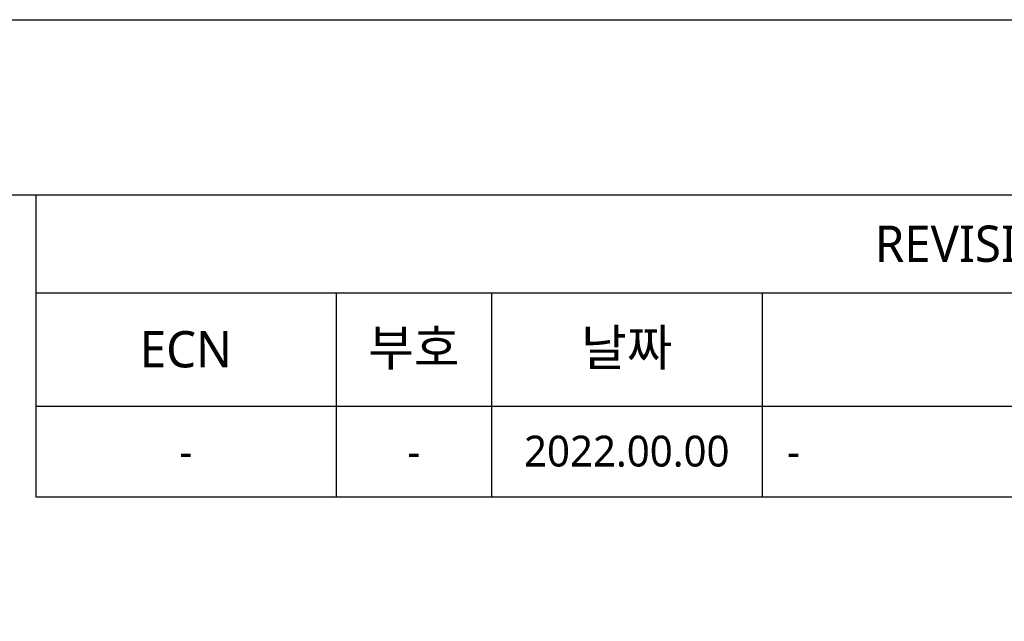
# Model space of a CAD drawing. Header units: millimetres. Extents: x 0 to 4378, y 0 to 2376.
# Tile 211 of 212: x 2431 to 2865, y 2111 to 2376. Entities that reach past the tile are written whole.
import ezdxf
from ezdxf.enums import TextEntityAlignment as Align

# ---------------------------------------------------------------- set-up
doc = ezdxf.new("R2010")
doc.units = ezdxf.units.MM
doc.header["$LTSCALE"] = 0.2
doc.layers.add('05_Section Line', color=3, linetype='Continuous')
doc.styles.add('Rainbow-2.5 Style', font='malgunsl.ttf')
doc.styles.add('Rainbow-5.0 Style', font='malgunsl.ttf')

# ---------------------------------------------------------------- blocks, each defined once
blk = doc.blocks.new('*T120')
at = {"color": 2, "transparency": 16777216}
for p, q in [((0, 0), (845.6, 0)), ((0, 0), (0, -133.01)), ((845.6, 0), (845.6, -133.01)), ((0, -43.19), (845.6, -43.19)), ((132.34, -43.19), (132.34, -133.01)), ((200.75, -43.19), (200.75, -133.01)), ((320.06, -43.19), (320.06, -133.01)), ((615.95, -43.19), (615.95, -133.01)), ((731.29, -43.19), (731.29, -133.01)), ((0, -93.02), (845.6, -93.02)), ((0, -133.01), (845.6, -133.01))]:
    blk.add_line(p, q, dxfattribs=at)
at = {"transparency": 16777216, "insert": (422.8, -21.59), "char_height": 16, "width": 823.7435, "attachment_point": 5, "style": 'Rainbow-2.5 Style'}
blk.add_mtext('REVISIONS', dxfattribs=at)
at = {"color": 7, "transparency": 16777216, "char_height": 16, "attachment_point": 5, "style": 'Rainbow-2.5 Style'}
for s, insert, width in [('부호', (166.55, -68.11), 46.5581), ('날짜', (260.41, -68.11), 97.4509), ('내용', (468.01, -68.11), 274.0313), ('수정자', (673.62, -68.11), 93.483), ('승인자', (788.44, -68.11), 92.4545), ('ECN', (66.17, -68.11), 110.4833)]:
    blk.add_mtext(s, dxfattribs=dict(at, insert=insert, width=width))
at = {"color": 4, "transparency": 16777216, "char_height": 13.6, "style": 'Rainbow-2.5 Style'}
for s, insert, width, attachment_point in [('2022.00.00', (260.41, -113.02), 97.4509, 5), ('J.W HEO', (788.44, -113.02), 92.4545, 5), ('-', (66.17, -113.02), 110.4833, 5), ('-', (166.55, -113.02), 46.5581, 5), ('-', (330.99, -113.02), 274.0313, 4), ('-', (673.62, -113.02), 93.483, 5)]:
    blk.add_mtext(s, dxfattribs=dict(at, insert=insert, width=width, attachment_point=attachment_point))
blk = doc.blocks.new('A$C869fea471123')
blk.add_lwpolyline([(0, 594), (841, 594), (841, 0), (0, 0)], close=True)
at = {"layer": '05_Section Line', "linetype": 'Continuous'}
blk.add_lwpolyline([(820.98, 20.02), (820.98, 574.68), (20.02, 574.68), (20.02, 20.02)], close=True, dxfattribs=at)
at = {"linetype": 'Continuous', "style": 'Rainbow-5.0 Style'}
for tag, p in [('PART_NAME', (743.88, 109.38)), ('DRAWING_NO', (729.87, 91.86)), ('REV', (803.46, 91.86)), ('제도', (768.41, 74.2)), ('DATE_1', (803.46, 74.2)), ('SCALE', (680.81, 69.08)), ('MATERIAL', (722.86, 69.08)), ('검도', (768.41, 60.18)), ('DATE_2', (803.46, 60.18)), ('승인', (768.41, 46.17)), ('DATE_3', (803.46, 46.17)), ('REFERENCE', (722.86, 41.05)), ('PAGE', (768.41, 32.29))]:
    blk.add_attdef(tag, text='', height=5.01, dxfattribs=at).set_placement(p, align=Align.MIDDLE_CENTER)

msp = doc.modelspace()

# ---------------------------------------------------------------- block references
at = {"xscale": 4, "yscale": 4, "zscale": 4}
msp.add_blockref('A$C869fea471123', (0, 0), dxfattribs=at)
msp.add_blockref('*T120', (2438.305, 2298.733))

doc.saveas('drawing.dxf')
